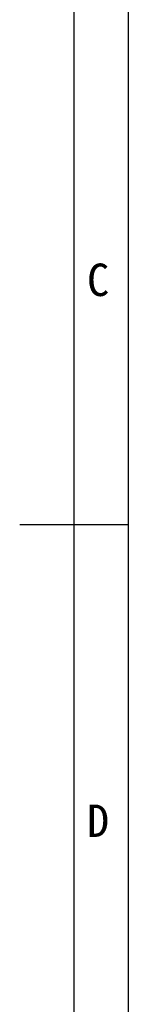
# Model space of a CAD drawing. Header units: millimetres. Extents: x 0 to 420, y 0 to 297.
# Tile 33 of 37: x 410 to 420, y 104 to 195. Entities that reach past the tile are written whole.
import ezdxf

# ---------------------------------------------------------------- set-up
doc = ezdxf.new("R2010")
doc.units = ezdxf.units.MM
doc.header["$LTSCALE"] = 23.1
doc.layers.get('0').update_dxf_attribs({"linetype": 'CONTINUOUS'})
doc.styles.add('TEXTSTYLE_3', font='simfang.ttf')

msp = doc.modelspace()

# ---------------------------------------------------------------- linework, layer by layer
at = {"color": 7}
for p, q in [((420, 297), (420, 0)), ((415, 5), (415, 292)), ((419.994, 148.498), (409.994, 148.498))]:
    msp.add_line(p, q, dxfattribs=at)

# ---------------------------------------------------------------- texts
at = {"color": 3, "style": 'TEXTSTYLE_3'}
for s, p in [('C', (416.196, 169.653)), ('D', (416.196, 119.654))]:
    msp.add_text(s, height=3, dxfattribs=at).set_placement(p)

doc.saveas('drawing.dxf')
